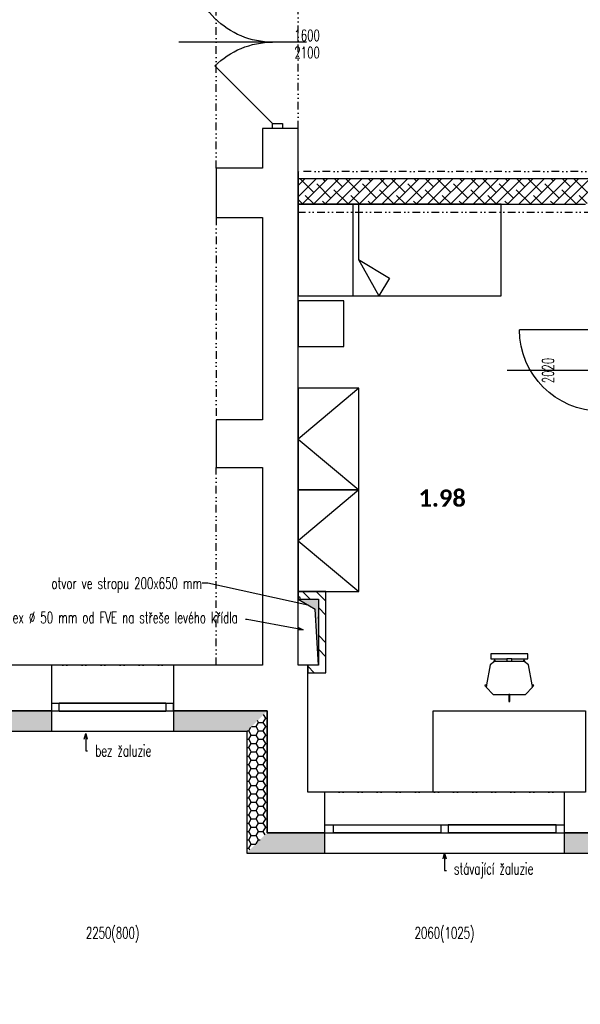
# Model space of a CAD drawing. Header units: millimetres. Extents: x -239306 to 235396, y -2942 to 28189.
# Tile 6 of 37: x 6365 to 11884, y 3744 to 13431. Entities that reach past the tile are written whole.
import ezdxf
from ezdxf import colors
from ezdxf.entities.mleader import LeaderData, LeaderLine
from ezdxf.enums import TextEntityAlignment as Align
from ezdxf.math import Vec2, Vec3

# ---------------------------------------------------------------- set-up
doc = ezdxf.new("R2010")
doc.units = ezdxf.units.MM
doc.header["$LTSCALE"] = 300
doc.linetypes.add('DIVIDE2', pattern=[0.625, 0.25, -0.125, 0, -0.125, 0, -0.125])
for name, color, linetype in [('A-Chase-G', 32, 'Continuous'), ('A-Dimline-D', 221, 'Continuous'), ('A-Dimline-D @ 50', 221, 'Continuous'), ('A-Door-G', 150, 'Continuous'), ('A-Furniture-G', 10, 'Continuous'), ('A-Room-T @ 50', 131, 'Continuous'), ('A-Wall-Abov', 32, 'DIVIDE2'), ('A-Wall-Blow', 30, 'Continuous'), ('A-Wall-Comp', 22, 'Continuous'), ('A-Wall-G', 50, 'Continuous'), ('A-Wall-Patt', 12, 'Continuous'), ('A-Window-G', 92, 'Continuous'), ('A-WindowAssy-G', 102, 'Continuous')]:
    doc.layers.add(name, color=color, linetype=linetype)
doc.layers.add('Požár popisy', color=7, linetype='Continuous', true_color=0xea2106)
doc.styles.add('Calibri', font='calibri.ttf')
doc.styles.add('Dim', font='simplex.shx', dxfattribs={"width": 0.65})
doc.styles.add('RoomTag', font='calibrib.ttf')
doc.styles.get("Standard").update_dxf_attribs({"font": 'simplex.shx', "width": 0.65})
doc.dimstyles.new('Anno', dxfattribs={"dimscale": 50, "dimtxt": 2.25, "dimasz": 1.125, "dimexe": 1.125, "dimexo": 1.125, "dimgap": 0.5, "dimtad": 1, "dimdec": 1, "dimrnd": 0.5, "dimzin": 12, "dimdsep": 46, "dimtxsty": 'Dim', "dimblk": 'DOT', "dimcen": 2.25, "dimdle": 1.125, "dimazin": 0, "dimtfac": 1, "dimtdec": 1, "dimtix": 1, "dimtmove": 2, "dimatfit": 2, "dimldrblk": 'DOTSMALL', "dimfxl": 1, "dimtfill": 1, "dimtfillclr": 256, "dimtolj": 1, "dimtzin": 0, "dimarcsym": 0})

# ---------------------------------------------------------------- blocks, each defined once
blk = doc.blocks.new('WindoWHSH')
at = {"width": 0.65}
blk.add_attdef('WindowST:HSH', text='', height=1, dxfattribs=at).set_placement((0, -0.4), align=Align.TOP_CENTER)
blk = doc.blocks.new('DoorRougHeight')
at = {"width": 0.65}
blk.add_attdef('DoorST:RoughHeight', text='', height=1, dxfattribs=at).set_placement((0, -0.9), align=Align.MIDDLE_CENTER)
blk = doc.blocks.new('DoorAxis')
at = {"color": 0, "style": 'Dim', "width": 0.65}
for tag, p in [('DoorST:InnerWidth', (-0.75, 0)), ('DoorST:InnerHeight', (0.75, 0))]:
    blk.add_attdef(tag, text='', height=1, rotation=90, dxfattribs=at).set_placement(p, align=Align.MIDDLE_CENTER)
blk = doc.blocks.new('AreaLabel1')
at = {"color": 0, "style": 'RoomTag'}
blk.add_attdef('AreaOBJ:Label', text='', height=1.5, dxfattribs=at).set_placement((0, 0), align=Align.MIDDLE_CENTER)
blk = doc.blocks.new('otvorStropP')
at = {"style": 'Dim', "width": 0.65}
blk.add_attdef('ChaseST:otvorStrop', text='', height=1, dxfattribs=at).set_placement((0, 0), align=Align.MIDDLE_RIGHT)
blk = doc.blocks.new('_Open30')
at = {"color": 0, "lineweight": -2}
for p, q in [((-1, 0.268), (0, 0)), ((0, 0), (-1, -0.268)), ((0, 0), (-1, 0))]:
    blk.add_line(p, q, dxfattribs=at)
blk = doc.blocks.new('_Dot')
at = {"color": 0, "linetype": 'ByBlock', "lineweight": -2}
blk.add_line((-0.5, 0), (-1, 0), dxfattribs=at)
at = {"color": 0, "linetype": 'ByBlock', "const_width": 0.5}
blk.add_lwpolyline([(-0.25, 0, 1), (0.25, 0, 1)], format="xyb", close=True, dxfattribs=at)
blk = doc.blocks.new('_DotSmall')
at = {"color": 0, "linetype": 'ByBlock', "const_width": 0.5}
blk.add_lwpolyline([(-0.0625, 0, 1), (0.0625, 0, 1)], format="xyb", close=True, dxfattribs=at)
blk = doc.blocks.new('Okno-Pozar-PO')
at = {"layer": 'Požár popisy', "style": 'Calibri'}
blk.add_attdef('WINDOWOBJ:POZAR_001', (-3.3, -0.6), '', height=1.25, dxfattribs=at)
blk = doc.blocks.new('dvojsklo')
at = {"color": 0, "linetype": 'ByBlock'}
for p, q in [((500, 25), (-500, 25)), ((-500, -25), (500, -25))]:
    blk.add_line(p, q, dxfattribs=at)
blk = doc.blocks.new('sklo')
for p, q in [((0, 25), (1145, 25)), ((0, -25), (1145, -25))]:
    blk.add_line(p, q)
blk = doc.blocks.new('osa2K')
at = {"color": 0, "linetype": 'ByBlock'}
blk.add_lwpolyline([(0, -250), (0, 850)], dxfattribs=at)
for points in [[(-700.1, 0), (-700.1, 0)], [(699.9, 0), (699.9, 0)]]:
    blk.add_lwpolyline(points)
blk = doc.blocks.new('2KSwing')
at = {"color": 0, "linetype": 'ByBlock'}
blk.add_lwpolyline([(725, 0), (212.3, 512.7, 0.198912), (0, 0, 0.414214), (-725, 725), (-725, 0)], format="xyb", dxfattribs=at)
blk = doc.blocks.new('osa1K')
at = {"color": 0, "linetype": 'ByBlock'}
blk.add_lwpolyline([(0, -250), (0, 850)], dxfattribs=at)
for points in [[(-350, 0), (-350, -0.0001)], [(350, 0), (350, -0.0001)]]:
    blk.add_lwpolyline(points)
blk = doc.blocks.new('M_OFURN_DSK_3D DESK - RIGHT DRAWER_P')
at = {"color": 0, "linetype": 'ByBlock', "lineweight": -2}
blk.add_lwpolyline([(0, -0.5), (1, -0.5), (1, 0.5), (0, 0.5)], close=True, dxfattribs=at)
at = {"layer": 'DEFPOINTS', "color": 0, "linetype": 'ByBlock', "lineweight": -2}
for p in [(0, 0.5), (1, 0), (0, -0.5)]:
    blk.add_point(p, dxfattribs=at)
blk = doc.blocks.new('M_OFURN_CHR_3D SECRETARY CHAIR_P')
at = {"color": 0, "linetype": 'ByBlock', "lineweight": -2}
for p, q in [((0.762, 0.497), (0.789, 0.501)), ((0.188, 0.294), (0.187, 0.324)), ((0.125, -0.056), (0.125, 0.056)), ((0.188, -0.056), (0.188, 0.056)), ((1, -0.012), (1, 0.012)), ((0.188, -0.325), (0.188, -0.294)), ((0.762, -0.497), (0.762, -0.497)), ((0.762, -0.497), (0.789, -0.501))]:
    blk.add_line(p, q, dxfattribs=at)
blk.add_lwpolyline([(0.773, 0.533), (0.796, 0.525), (0.789, 0.501), (0.819, 0.506), (1, 0.352), (1, 0.012), (1.169, 0.012), (1.169, -0.012), (1, -0.012), (1, -0.352), (0.819, -0.506), (0.789, -0.501), (0.796, -0.525), (0.773, -0.533), (0.762, -0.497), (0.266, -0.417), (0.188, -0.325), (0.17, -0.337), (0.156, -0.317), (0.188, -0.294), (0.188, -0.056), (0.125, -0.056), (0.125, -0.406), (0, -0.406), (0, 0.406), (0.125, 0.406), (0.125, 0.056), (0.188, 0.056), (0.188, 0.294), (0.156, 0.317), (0.17, 0.337), (0.187, 0.324), (0.266, 0.417), (0.762, 0.497), (0.773, 0.533)], dxfattribs=at)
at = {"layer": 'DEFPOINTS', "color": 0, "linetype": 'ByBlock', "lineweight": -2}
for p in [(0, 0.506), (0.5, 0), (1, 0), (0, -0.506)]:
    blk.add_point(p, dxfattribs=at)
blk = doc.blocks.new('M_DFURN_BED_3D DOUBLE WARDROBE_P')
at = {"color": 0, "linetype": 'ByBlock', "lineweight": -2}
blk.add_lwpolyline([(1, 0.5), (0, 0.5), (0, -0.5), (1, -0.5)], close=True, dxfattribs=at)
blk.add_lwpolyline([(1, 0.5), (0, 0), (1, -0.5)], dxfattribs=at)
at = {"layer": 'DEFPOINTS', "color": 0, "linetype": 'ByBlock', "lineweight": -2}
for p in [(0, 0.5), (0, -0.5)]:
    blk.add_point(p, dxfattribs=at)
blk = doc.blocks.new('SYMBOL_Bed_4_2D')
for p, q in [((0, 0), (0.9, 0)), ((0, -2), (0, 0)), ((0.9, 0), (0.9, -2)), ((0.95, -0.45), (0.95, 0)), ((0.95, 0), (1.4, 0)), ((1.4, 0), (1.4, -0.45)), ((1.4, -0.45), (0.95, -0.45)), ((0, -0.5405), (0.9, -0.5405)), ((0, -0.5946), (0.5425, -0.5946)), ((0.5425, -0.5946), (0.9, -0.7962)), ((0.5425, -0.5946), (0.7274, -0.9005)), ((0.7274, -0.9005), (0.9, -0.7962)), ((0.9, -2), (0, -2))]:
    blk.add_line(p, q)
blk = doc.blocks.new('chasetop1')
blk.add_hatch(color=256).paths.add_polyline_path([(0, 1), (0, 0), (0.15, 0.85), (1, 1)])
for p in [(1, 1), (0, 0)]:
    blk.add_line(p, (0.15, 0.85))
at = {"color": 0, "linetype": 'ByBlock'}
blk.add_lwpolyline([(0, 0), (1, 0), (1, 1), (0, 1)], close=True, dxfattribs=at)

msp = doc.modelspace()

# ---------------------------------------------------------------- hatches: boundary and pattern name
at = {"layer": 'A-Wall-Patt', "linetype": 'Continuous', "lineweight": -3}
h = msp.add_hatch(dxfattribs=at)
h.set_pattern_fill('ANSI38', color=254, scale=25, style=0)
h.paths.add_polyline_path([(11935, 11615), (12101.7, 11677.5), (12185, 11615), (13740, 11615), (13740, 11865), (9105, 11865), (9105, 11615)], flags=0)
h.paths.add_polyline_path([(15435, 11615), (15435, 11865), (15067.9, 11865, -0.536675), (15067.9, 11615)], flags=0)
h.paths.add_polyline_path([(14740, 11865), (14740, 11615), (14902.1, 11615, -0.536675), (14902.1, 11865)], flags=0)
h = msp.add_hatch(dxfattribs=at)
h.set_pattern_fill('POROBETON2', color=254, scale=400, angle=45, style=0, pattern_type=2)
h.set_pattern_definition([(45, (0, 0), (27.452, 382.3555), [19.4116, -270.3664]), (45, (-51.23, 51.23), (27.452, 382.3555), [19.4116, -270.3664]), (135, (13.73, 51.23), (-382.3555, -27.452), [19.4116, -231.5436]), (135, (-37.5, 0), (-382.3555, -27.452), [19.4116, -231.5436]), (105, (18.75, 32.48), (-177.452, 177.4518), [19.4116, -560.144]), (165, (0, 64.95), (-382.3556, -27.4521), [19.4116, -560.144]), (255, (-51.23, 51.23), (177.4518, -177.452), [19.412, -984.408]), (255, (153.68, 256.13), (177.4518, -177.452), [19.412, -984.408]), (255, (358.58, 461.03), (177.4518, -177.452), [19.412, -984.408]), (195, (0, 0), (-204.9037, -204.9037), [19.412, -984.408]), (195, (-177.45, 177.45), (-204.9037, -204.9037), [19.412, -984.408]), (75, (13.73, 13.73), (-177.4518, 177.452), [19.412, -984.408]), (75, (218.63, 218.63), (-177.4518, 177.452), [19.412, -984.408]), (75, (423.53, 423.53), (-177.4518, 177.452), [19.412, -984.408]), (285, (-56.25, 32.48), (177.452, -177.4518), [19.4116, -560.144]), (345, (-37.5, 0), (382.3556, 27.4521), [19.4116, -560.144]), (195, (-18.75, 69.98), (-204.9037, -204.9037), [19.412, -984.408]), (195, (-196.2, 247.43), (-204.9037, -204.9037), [19.412, -984.408]), (135, (75.16, 75.16), (-487.7464, 77.939), []), (135, (143.47, 143.47), (-487.7464, 77.939), [])])
h.paths.add_polyline_path([(9305, 7730), (9380, 7805), (9105, 7805), (9105, 7730)], flags=0)
h = msp.add_hatch(dxfattribs=at)
h.set_pattern_fill('POROBETON2', color=254, scale=400, angle=-315, style=0, pattern_type=2)
h.set_pattern_definition([(45, (0, 0), (27.452, 382.3555), [19.4116, -270.3664]), (45, (-51.23, 51.23), (27.452, 382.3555), [19.4116, -270.3664]), (135, (13.73, 51.23), (-382.3555, -27.452), [19.4116, -231.5436]), (135, (-37.5, -4e-15), (-382.3555, -27.452), [19.4116, -231.5436]), (105, (18.75, 32.48), (-177.452, 177.4518), [19.4116, -560.144]), (165, (-7e-15, 64.95), (-382.3556, -27.4521), [19.4116, -560.144]), (255, (-51.23, 51.23), (177.4518, -177.452), [19.412, -984.408]), (255, (153.68, 256.13), (177.4518, -177.452), [19.412, -984.408]), (255, (358.58, 461.03), (177.4518, -177.452), [19.412, -984.408]), (195, (0, 0), (-204.9037, -204.9037), [19.412, -984.408]), (195, (-177.45, 177.45), (-204.9037, -204.9037), [19.412, -984.408]), (75, (13.73, 13.73), (-177.4518, 177.452), [19.412, -984.408]), (75, (218.63, 218.63), (-177.4518, 177.452), [19.412, -984.408]), (75, (423.53, 423.53), (-177.4518, 177.452), [19.412, -984.408]), (285, (-56.25, 32.48), (177.452, -177.4518), [19.4116, -560.144]), (345, (-37.5, -4e-15), (382.3556, 27.4521), [19.4116, -560.144]), (195, (-18.75, 69.98), (-204.9037, -204.9037), [19.412, -984.408]), (195, (-196.2, 247.43), (-204.9037, -204.9037), [19.412, -984.408]), (135, (75.16, 75.16), (-487.7464, 77.939), []), (135, (143.47, 143.47), (-487.7464, 77.939), [])])
h.paths.add_polyline_path([(9380, 7805), (9305, 7730), (9305, 7080), (9380, 7005)], flags=0)
h = msp.add_hatch(dxfattribs=at)
h.set_pattern_fill('POROBETON2', color=254, scale=400, angle=45, style=0, pattern_type=2)
h.set_pattern_definition([(45, (0, 0), (27.452, 382.3555), [19.4116, -270.3664]), (45, (-51.23, 51.23), (27.452, 382.3555), [19.4116, -270.3664]), (135, (13.73, 51.23), (-382.3555, -27.452), [19.4116, -231.5436]), (135, (-37.5, 0), (-382.3555, -27.452), [19.4116, -231.5436]), (105, (18.75, 32.48), (-177.452, 177.4518), [19.4116, -560.144]), (165, (0, 64.95), (-382.3556, -27.4521), [19.4116, -560.144]), (255, (-51.23, 51.23), (177.4518, -177.452), [19.412, -984.408]), (255, (153.68, 256.13), (177.4518, -177.452), [19.412, -984.408]), (255, (358.58, 461.03), (177.4518, -177.452), [19.412, -984.408]), (195, (0, 0), (-204.9037, -204.9037), [19.412, -984.408]), (195, (-177.45, 177.45), (-204.9037, -204.9037), [19.412, -984.408]), (75, (13.73, 13.73), (-177.4518, 177.452), [19.412, -984.408]), (75, (218.63, 218.63), (-177.4518, 177.452), [19.412, -984.408]), (75, (423.53, 423.53), (-177.4518, 177.452), [19.412, -984.408]), (285, (-56.25, 32.48), (177.452, -177.4518), [19.4116, -560.144]), (345, (-37.5, 0), (382.3556, 27.4521), [19.4116, -560.144]), (195, (-18.75, 69.98), (-204.9037, -204.9037), [19.412, -984.408]), (195, (-196.2, 247.43), (-204.9037, -204.9037), [19.412, -984.408]), (135, (75.16, 75.16), (-487.7464, 77.939), []), (135, (143.47, 143.47), (-487.7464, 77.939), [])])
h.paths.add_polyline_path([(9380, 7005), (9305, 7080), (9200, 7080), (9200, 7005)], flags=0)
h = msp.add_hatch(dxfattribs=at)
h.set_pattern_fill('HONEY', color=254, scale=15, angle=-360, style=0)
h.paths.add_polyline_path([(8600, 6430), (8800, 6630), (7880, 6630), (7880, 6430)], flags=0)
h.paths.add_polyline_path([(6680, 6430), (6680, 6630), (5160, 6630), (5160, 6430)], flags=0)
h.paths.add_polyline_path([(3400, 6430), (3400, 6630), (1880, 6630), (1880, 6430)], flags=0)
h.paths.add_polyline_path([(680, 6430), (680, 6630), (0, 6630), (0, 6430)], flags=0)
h = msp.add_hatch(dxfattribs=at)
h.set_pattern_fill('HONEY', color=254, scale=15, style=0)
h.paths.add_polyline_path([(8600, 5230), (8800, 5430), (8800, 6630), (8600, 6430)], flags=0)
h = msp.add_hatch(dxfattribs=at)
h.set_pattern_fill('HONEY', color=254, scale=15, style=0)
h.paths.add_polyline_path([(11725, 5430), (11725, 5230), (12360, 5230), (12360, 5430)], flags=0)
h.paths.add_polyline_path([(9370, 5230), (9370, 5430), (8800, 5430), (8600, 5230)], flags=0)
h.paths.add_polyline_path([(17735, 5430), (17735, 5230), (18390, 5230), (18390, 5430)], flags=0)
h.paths.add_polyline_path([(15365, 5230), (15365, 5430), (14730, 5430), (14730, 5230)], flags=0)
h.paths.add_polyline_path([(23740, 5430), (23740, 5230), (24360, 5230), (24360, 5430)], flags=0)
h.paths.add_polyline_path([(21380, 5230), (21380, 5430), (20750, 5430), (20750, 5230)], flags=0)
h.paths.add_polyline_path([(29725, 5430), (29725, 5230), (30375, 5230), (30375, 5430)], flags=0)
h.paths.add_polyline_path([(27370, 5230), (27370, 5430), (26745, 5430), (26745, 5230)], flags=0)
h.paths.add_polyline_path([(41770, 5430), (41770, 5230), (42570, 5230), (42570, 5430)], flags=0)
h.paths.add_polyline_path([(39385, 5230), (39385, 5430), (38755, 5430), (38755, 5230)], flags=0)
h.paths.add_polyline_path([(36350, 5230), (36350, 5430), (35695, 5430), (35695, 5230)], flags=0)
h.paths.add_polyline_path([(33340, 5230), (33340, 5430), (32740, 5430), (32740, 5230)], flags=0)

# ---------------------------------------------------------------- linework, layer by layer
at = {"layer": 'A-Door-G', "linetype": 'Continuous', "lineweight": -3}
msp.add_lwpolyline([(8952.5, 12410), (8952.5, 12360), (8852.5, 12360), (8852.5, 12410)], close=True, dxfattribs=at)
msp.add_lwpolyline([(12085, 10380), (11285, 10380)], dxfattribs=at)
at = {"layer": 'A-Door-G', "linetype": 'Continuous', "lineweight": -3, "extrusion": (0, 0, -1)}
msp.add_arc((-12085, 10380), 800, 270, 0, dxfattribs=at)
at = {"layer": 'A-Wall-Abov', "linetype": 'DIVIDE2', "lineweight": -3}
for p, q in [((8300, 11970), (8300, 14475)), ((9105, 12360), (9105, 14060)), ((9105, 11937.4), (9105, 11537.4)), ((42270, 11937.4), (9105, 11937.4)), ((9105, 11537.4), (42270, 11537.4)), ((8300, 11485), (8300, 9495)), ((8300, 7080), (8300, 9025)), ((7880, 7080), (6680, 7080)), ((6680, 6430), (7880, 6430)), ((11725, 5830), (9370, 5830)), ((9370, 5230), (11725, 5230))]:
    msp.add_line(p, q, dxfattribs=at)
at = {"layer": 'A-Wall-Blow', "linetype": 'Continuous', "lineweight": -3}
for p, q in [((7880, 7080), (6680, 7080)), ((6680, 6430), (7880, 6430)), ((11725, 5830), (9370, 5830)), ((9370, 5230), (11725, 5230))]:
    msp.add_line(p, q, dxfattribs=at)
at = {"layer": 'A-Wall-Comp', "linetype": 'Continuous', "lineweight": -3}
for p, q in [((9105, 11615), (9105, 11865)), ((9105, 11865), (9105, 11615)), ((9105, 7730), (9105, 7805)), ((9105, 7805), (9105, 7730)), ((9200, 7005), (9200, 7080)), ((9200, 7080), (9200, 7005)), ((5160, 6630), (6680, 6630)), ((6680, 6630), (5160, 6630)), ((7880, 6630), (8800, 6630)), ((8800, 6630), (7880, 6630)), ((8800, 6630), (8800, 5430)), ((8800, 5430), (8800, 6630)), ((8800, 5430), (9370, 5430)), ((9370, 5430), (8800, 5430)), ((11725, 5430), (12360, 5430)), ((12360, 5430), (11725, 5430))]:
    msp.add_line(p, q, dxfattribs=at)
at = {"layer": 'A-Wall-G', "linetype": 'Continuous', "lineweight": -3}
for p, q in [((9105, 12360), (8755, 12360)), ((8755, 12360), (8755, 11970)), ((9105, 11865), (9105, 12360)), ((8755, 11970), (8300, 11970)), ((8300, 11970), (8300, 11485)), ((13740, 11865), (9105, 11865)), ((9105, 7805), (9105, 11615)), ((9105, 11615), (11935, 11615)), ((8300, 11485), (8755, 11485)), ((8755, 11485), (8755, 9495)), ((8755, 9495), (8300, 9495)), ((8300, 9495), (8300, 9025)), ((8300, 9025), (8755, 9025)), ((8755, 9025), (8755, 7080)), ((9380, 7805), (9105, 7805)), ((9380, 7005), (9380, 7805)), ((9105, 7080), (9105, 7730)), ((9105, 7730), (9305, 7730)), ((9305, 7730), (9305, 7080)), ((6680, 7080), (5160, 7080)), ((6680, 6430), (6680, 7080)), ((8755, 7080), (7880, 7080)), ((7880, 7080), (7880, 6430)), ((9200, 7080), (9105, 7080)), ((9305, 7080), (9200, 7080)), ((9200, 5830), (9200, 7005)), ((9200, 7005), (9380, 7005)), ((5160, 6430), (6680, 6430)), ((7880, 6430), (8600, 6430)), ((8600, 6430), (8600, 5230)), ((9370, 5830), (9200, 5830)), ((9370, 5230), (9370, 5830)), ((11935, 5830), (11725, 5830)), ((11725, 5830), (11725, 5230)), ((8600, 5230), (9370, 5230)), ((11725, 5230), (12360, 5230))]:
    msp.add_line(p, q, dxfattribs=at)
at = {"layer": 'A-WindowAssy-G', "linetype": 'Continuous', "lineweight": -3}
for p, q in [((6680, 6705), (7880, 6705)), ((6680, 6630), (6680, 6705)), ((6755, 6630), (6755, 6705)), ((7805, 6705), (7805, 6630)), ((7880, 6630), (7880, 6705)), ((6680, 6630), (7880, 6630)), ((9370, 5510), (11725, 5510)), ((9370, 5430), (9370, 5510)), ((9370, 5430), (11725, 5430)), ((9450, 5510), (9450, 5430)), ((10512.5, 5430), (10512.5, 5510)), ((10582.5, 5510), (10582.5, 5430)), ((11645, 5430), (11645, 5510)), ((11725, 5510), (11725, 5430))]:
    msp.add_line(p, q, dxfattribs=at)

# ---------------------------------------------------------------- block references
ref = msp.add_blockref('Okno-Pozar-PO', (6618.4, 8581.9))
ref.add_attrib('WINDOWOBJ:POZAR', 'N1.04/II', dxfattribs={"layer": 'Požár popisy', "height": 1.25, "style": 'Calibri'}).set_placement((6618.4, 8581.9), align=Align.MIDDLE_CENTER)
at = {"layer": 'A-Chase-G', "linetype": 'Continuous', "lineweight": -3, "extrusion": (0, 0, -1), "xscale": 200, "yscale": 650, "zscale": -270}
msp.add_blockref('chasetop1', (-9305, 7080), dxfattribs=at)
at = {"layer": 'A-Dimline-D @ 50', "linetype": 'Continuous', "lineweight": -3, "xscale": 112.5, "yscale": 112.5, "zscale": 112.5}
for name, p, rotation, values in [('DoorAxis', (9194.5, 13192.5), 270, {'DoorST:InnerWidth': '1600', 'DoorST:InnerHeight': '2100'}), ('DoorRougHeight', (11464.5, 9980), 90, {'DoorST:RoughHeight': '2020'})]:
    msp.add_blockref(name, p, dxfattribs=dict(at, rotation=rotation)).add_auto_attribs(values)
for name, p, values in [('otvorStropP', (8159.9, 7886.4), {'ChaseST:otvorStrop': 'otvor ve stropu 200x650 mm'}), ('WindoWHSH', (7280, 4547.4), {'WindowST:HSH': '2250(800)'}), ('WindoWHSH', (10547.5, 4547.4), {'WindowST:HSH': '2060(1025)'})]:
    msp.add_blockref(name, p, dxfattribs=at).add_auto_attribs(values)
at = {"layer": 'A-Door-G', "linetype": 'Continuous', "lineweight": -3, "extrusion": (0, 0, -1), "zscale": -1, "rotation": 270}
for name, p, xscale, yscale in [('osa2K', (-8902.5, 13210), 1.142857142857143, 1.142857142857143), ('2KSwing', (-8852.5, 13210), 1.103448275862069, 1.103448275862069), ('osa1K', (-12135, 9980), 1.142857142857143, 1.142857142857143)]:
    msp.add_blockref(name, p, dxfattribs=dict(at, xscale=xscale, yscale=yscale))
at = {"layer": 'A-Furniture-G', "linetype": 'Continuous', "lineweight": -3, "extrusion": (0, 0, -1), "rotation": 270}
for name, p, xscale, yscale, zscale in [('SYMBOL_Bed_4_2D', (-9105, 11615), 1000, 1000, -1000), ('M_OFURN_CHR_3D SECRETARY CHAIR_P', (-11185, 7191.6), 400, 450, -440), ('M_OFURN_DSK_3D DESK - RIGHT DRAWER_P', (-11185, 6630), 800, 1500, -750)]:
    msp.add_blockref(name, p, dxfattribs=dict(at, xscale=xscale, yscale=yscale, zscale=zscale))
at = {"layer": 'A-Furniture-G', "linetype": 'Continuous', "lineweight": -3, "xscale": 600, "yscale": 1000, "zscale": 2175}
for p in [(9105, 9305), (9105, 8305)]:
    msp.add_blockref('M_DFURN_BED_3D DOUBLE WARDROBE_P', p, dxfattribs=at)
at = {"layer": 'A-Room-T @ 50', "linetype": 'Continuous', "lineweight": -3, "xscale": 112.5, "yscale": 112.5, "zscale": 112.5}
msp.add_blockref('AreaLabel1', (10523.5, 8724.6), dxfattribs=at).add_auto_attribs({'AreaOBJ:Label': '1.98'})
at = {"layer": 'A-Window-G', "linetype": 'Continuous', "lineweight": -3, "yscale": 1.6}
for p, xscale in [((7280, 6667.5, 800), 1.05), ((11113.8, 5470, 1025), 1.0625)]:
    msp.add_blockref('dvojsklo', p, dxfattribs=dict(at, xscale=xscale))
at = {"layer": 'A-Window-G', "linetype": 'Continuous', "lineweight": -3, "xscale": 0.9170305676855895, "yscale": 1.6, "rotation": 8.537736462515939e-07}
msp.add_blockref('sklo', (6755, 6667.5, 1287.5), dxfattribs=at)
at = {"layer": 'A-Window-G', "linetype": 'Continuous', "lineweight": -3, "extrusion": (0, 0, -1), "xscale": 1.0625, "yscale": 1.6, "zscale": -1}
for p in [(-9981.2, 5470, -1025), (-9981.2, 5470, -1025), (-11113.8, 5470, -1025)]:
    msp.add_blockref('dvojsklo', p, dxfattribs=at)

# ---------------------------------------------------------------- leaders
at = {"layer": 'A-Dimline-D'}
msp.add_leader([(9200.9, 7672.2), (8217.1, 7886.4), (8159.9, 7886.4)], dimstyle='Anno', override={"dimscale": 0}, dxfattribs=at)
ml = msp.add_multileader_mtext('Standard', dxfattribs=at)
ml.set_content('obě křídla dveří musejí být otevíravá; křídlo nesmí být zajištěno', color=(178, 88, 156))
ml.set_leader_properties()
ml.set_arrow_properties(name='OPEN30')
ml.build(insert=Vec2(0, 0))
ml.multileader.update_dxf_attribs({"dogleg_length": 0.36, "arrow_head_size": 112.5, "scale": 100})
ctx = ml.context
ctx.base_point, ctx.scale, ctx.char_height, ctx.arrow_head_size, ctx.landing_gap_size, ctx.plane_origin = Vec3(42604.3, 11058.8), 100, 225, 112.5, 150, Vec3(49838.7, 11712.9)
ctx.text_align_type = 2
notes = []
notes.append((ctx, [(0, (1, 1, 0), (45343, 11058.8), (-1, 0), 36, [(0, [(45022.5, 9068.6)], 0, [])])]))
ctx.mtext.insert, ctx.mtext.width, ctx.mtext.alignment, ctx.mtext.flow_direction = Vec3(45157, 11208.8), 2426.062, 3, 5
ml = msp.add_multileader_mtext('Standard', dxfattribs=at)
ml.set_content('kopoflex %%C 50 mm od FVE na střeše levého křídla', color=256)
ml.set_leader_properties()
ml.set_arrow_properties(name='OPEN30')
ml.build(insert=Vec2(0, 0))
ml.multileader.update_dxf_attribs({"dogleg_length": 0.36, "arrow_head_size": 56.2, "scale": 50})
ctx = ml.context
ctx.base_point, ctx.scale, ctx.char_height, ctx.arrow_head_size, ctx.landing_gap_size, ctx.plane_origin = Vec3(5546.4, 7530.5), 50, 112.5, 56.2, 75, Vec3(9156.2, 7428.2)
ctx.text_align_type = 2
notes.append((ctx, [(0, (1, 1, 0), (8604.6, 7530.5), (-1, 0), 18, [(0, [(9156.2, 7428.2)], 0, [])])]))
ctx.mtext.insert, ctx.mtext.alignment, ctx.mtext.flow_direction = Vec3(8511.6, 7605.5), 3, 5
ml = msp.add_multileader_mtext('Standard', dxfattribs=at)
ml.set_content('bez žaluzie', color=256)
ml.set_leader_properties()
ml.set_arrow_properties(name='OPEN30')
ml.build(insert=Vec2(0, 0))
ml.multileader.update_dxf_attribs({"dogleg_length": 0.36, "arrow_head_size": 56.2, "scale": 50})
ctx = ml.context
ctx.base_point, ctx.scale, ctx.char_height, ctx.arrow_head_size, ctx.landing_gap_size, ctx.plane_origin = Vec3(7033.8, 6239.1), 50, 112.5, 56.2, 75, Vec3(7015.8, 6409.2)
notes.append((ctx, [(0, (1, 1, 0), (7015.8, 6239.1), (1, 0), 18, [(0, [(7015.8, 6409.2)], 0, [])])]))
ctx.mtext.insert, ctx.mtext.flow_direction = Vec3(7108.8, 6295.3), 5
ml = msp.add_multileader_mtext('Standard', dxfattribs=at)
ml.set_content('Meziokenní pilíře, které byly v minulosti částečně dozdívány z porobetonových tvárnic nebo byly narušeny prováděním instalací, budou přezděny z betonových cihel nebo z plných pálených cihel. Před přezděním bude provedeno podepření stropů v místě u pilíře.', color=256)
ml.set_leader_properties()
ml.set_arrow_properties(name='OPEN30')
ml.build(insert=Vec2(0, 0))
ml.multileader.update_dxf_attribs({"dogleg_length": 0.36, "arrow_head_size": 56.2, "scale": 50})
ctx = ml.context
ctx.base_point, ctx.scale, ctx.char_height, ctx.arrow_head_size, ctx.landing_gap_size, ctx.plane_origin = Vec3(34237.9, 3817.1), 50, 112.5, 56.2, 75, Vec3(38883.9, 5523.5)
ctx.text_align_type = 2
notes.append((ctx, [(0, (1, 1, 0), (38883.9, 3817.1), (-1, 0), 18, [(0, [(38883.9, 5523.5)], 0, [])])]))
ctx.mtext.insert, ctx.mtext.width, ctx.mtext.alignment, ctx.mtext.flow_direction = Vec3(38790.9, 3892.1), 4539.9, 3, 5
ml = msp.add_multileader_mtext('Standard', dxfattribs=at)
ml.set_content('stávající žaluzie', color=256)
ml.set_leader_properties()
ml.set_arrow_properties(name='OPEN30')
ml.build(insert=Vec2(0, 0))
ml.multileader.update_dxf_attribs({"dogleg_length": 0.36, "arrow_head_size": 56.2, "scale": 50})
ctx = ml.context
ctx.base_point, ctx.scale, ctx.char_height, ctx.arrow_head_size, ctx.landing_gap_size, ctx.plane_origin = Vec3(10565.5, 5059.9), 50, 112.5, 56.2, 75, Vec3(10547.5, 5230)
notes.append((ctx, [(0, (1, 1, 0), (10547.5, 5059.9), (1, 0), 18, [(0, [(10547.5, 5230)], 0, [])])]))
ctx.mtext.insert, ctx.mtext.flow_direction = Vec3(10640.5, 5134.9), 5
for ctx, leaders in notes:
    for number, flags, end, landing, length, lines in leaders:
        leader = LeaderData()
        leader.index, (leader.has_last_leader_line, leader.has_dogleg_vector, leader.attachment_direction) = number, flags
        leader.last_leader_point, leader.dogleg_vector, leader.dogleg_length = Vec3(end), Vec3(landing), length
        for number, points, colour, breaks in lines:
            line = LeaderLine()
            line.index, line.vertices, line.color, line.breaks = number, Vec3.list(points), colors.encode_raw_color(colour), breaks
            leader.lines.append(line)
        ctx.leaders.append(leader)

doc.saveas('drawing.dxf')
